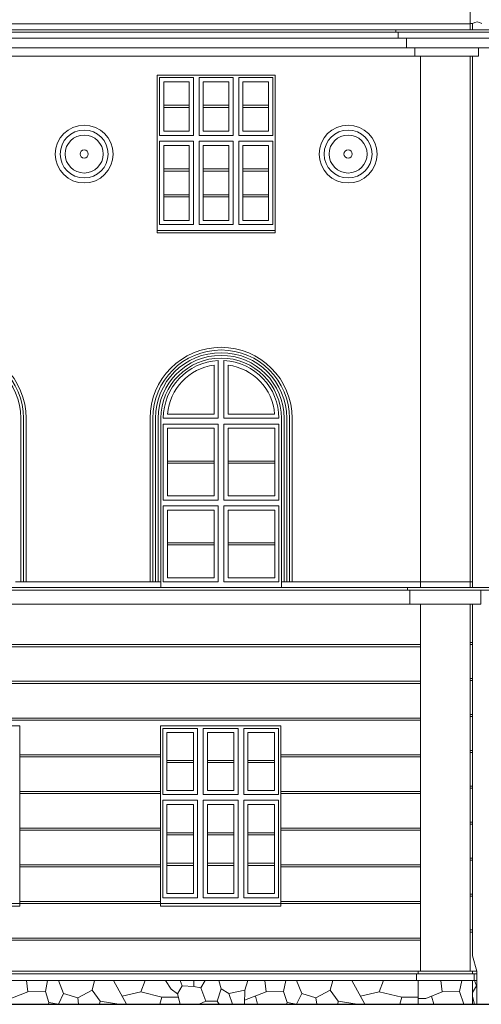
# Model space of a CAD drawing. Extents: x -394022 to -71759, y -12022 to 18278.
# Tile 18 of 91: x -284972 to -279384, y -3992 to 7930. Entities that reach past the tile are written whole.
import ezdxf

# ---------------------------------------------------------------- set-up
doc = ezdxf.new("R2010")
doc.units = 0
doc.header["$MEASUREMENT"] = 0
for name, color, linetype, lineweight in [('INWENT ODWODNIENIE_Nr_Pióra__21', 7, 'Continuous', 13), ('INWENT ODWODNIENIE_Nr_Pióra__5', 7, 'Continuous', 13), ('INWENT TEREN_Nr_Pióra__1', 7, 'Continuous', 25), ('INWENT. DRZWI_Nr_Pióra__21', 7, 'Continuous', 13), ('INWENT. OKNA_Nr_Pióra__21', 7, 'Continuous', 13), ('INWENT.ŚCIANY_Nr_Pióra__21', 7, 'Continuous', 13), ('Istniejące schody_Nr_Pióra__21', 7, 'Continuous', 13)]:
    doc.layers.add(name, color=color, linetype=linetype, lineweight=lineweight)
doc.layers.add('INWENT.ŚCIANY_Nr_Pióra__2', color=7, linetype='Continuous', lineweight=13, true_color=0x7f7f7f)

msp = doc.modelspace()

# ---------------------------------------------------------------- linework, layer by layer
at = {"layer": 'INWENT ODWODNIENIE_Nr_Pióra__21', "linetype": 'Continuous'}
for p, q in [((-279488.7, 7808.2), (-279488.7, 7882.6)), ((-279488.7, 1053.2), (-279488.7, 7488.2)), ((-279488.7, -3405.2), (-279488.7, 853.2)), ((-279438.7, -3591.8), (-279488.7, -3405.2)), ((-279438.7, -3991.8), (-279438.7, -3591.8))]:
    msp.add_line(p, q, dxfattribs=at)
msp.add_arc((-279433.7, 7815.2), 87, 50.76459, 129.23541, dxfattribs=at)
at = {"layer": 'INWENT ODWODNIENIE_Nr_Pióra__5', "linetype": 'Continuous'}
msp.add_line((-279488.7, 7882.6), (-279518.7, 7882.6), dxfattribs=at)
at = {"layer": 'INWENT TEREN_Nr_Pióra__1', "linetype": 'Continuous'}
msp.add_line((-321558.7, -3991.8), (-276368.7, -3991.8), dxfattribs=at)
at = {"layer": 'INWENT. DRZWI_Nr_Pióra__21', "linetype": 'Continuous'}
for p, q in [((-282868.7, 7228.2), (-283278.7, 7228.2)), ((-283278.7, 6528.2), (-283278.7, 7228.2)), ((-282918.7, 7178.2), (-283228.7, 7178.2)), ((-283228.7, 6578.2), (-283228.7, 7178.2)), ((-282918.7, 6578.2), (-282918.7, 7178.2)), ((-282868.7, 6528.2), (-282868.7, 7228.2)), ((-282388.7, 7228.2), (-282798.7, 7228.2)), ((-282798.7, 6528.2), (-282798.7, 7228.2)), ((-282438.7, 7178.2), (-282748.7, 7178.2)), ((-282748.7, 6578.2), (-282748.7, 7178.2)), ((-282438.7, 6578.2), (-282438.7, 7178.2)), ((-282388.7, 6528.2), (-282388.7, 7228.2)), ((-282318.7, 6528.2), (-282318.7, 7228.2)), ((-281908.7, 7228.2), (-282318.7, 7228.2)), ((-282268.7, 6578.2), (-282268.7, 7178.2)), ((-281958.7, 7178.2), (-282268.7, 7178.2)), ((-281958.7, 6578.2), (-281958.7, 7178.2)), ((-281908.7, 6528.2), (-281908.7, 7228.2)), ((-282918.7, 6893.2), (-283228.7, 6893.2)), ((-282918.7, 6867.2), (-283228.7, 6867.2)), ((-282438.7, 6893.2), (-282748.7, 6893.2)), ((-282438.7, 6867.2), (-282748.7, 6867.2)), ((-281958.7, 6893.2), (-282268.7, 6893.2)), ((-281958.7, 6867.2), (-282268.7, 6867.2)), ((-282918.7, 6578.2), (-283228.7, 6578.2)), ((-282438.7, 6578.2), (-282748.7, 6578.2)), ((-281958.7, 6578.2), (-282268.7, 6578.2)), ((-282868.7, 6528.2), (-283278.7, 6528.2)), ((-282868.7, 6458.2), (-283278.7, 6458.2)), ((-283278.7, 6458.2), (-283278.7, 5448.2)), ((-282868.7, 6458.2), (-282868.7, 5448.2)), ((-282388.7, 6528.2), (-282798.7, 6528.2)), ((-282388.7, 6458.2), (-282798.7, 6458.2)), ((-282798.7, 6458.2), (-282798.7, 5448.2)), ((-282388.7, 6458.2), (-282388.7, 5448.2)), ((-281908.7, 6528.2), (-282318.7, 6528.2)), ((-282318.7, 6458.2), (-282318.7, 5448.2)), ((-281908.7, 6458.2), (-282318.7, 6458.2)), ((-281908.7, 6458.2), (-281908.7, 5448.2)), ((-282918.7, 6408.2), (-283228.7, 6408.2)), ((-283228.7, 6408.2), (-283228.7, 5498.2)), ((-282918.7, 6408.2), (-282918.7, 5498.2)), ((-282438.7, 6408.2), (-282748.7, 6408.2)), ((-282748.7, 6408.2), (-282748.7, 5498.2)), ((-282438.7, 6408.2), (-282438.7, 5498.2)), ((-282268.7, 6408.2), (-282268.7, 5498.2)), ((-281958.7, 6408.2), (-282268.7, 6408.2)), ((-281958.7, 6408.2), (-281958.7, 5498.2)), ((-282918.7, 6122.2), (-283228.7, 6122.2)), ((-282918.7, 6096.2), (-283228.7, 6096.2)), ((-282438.7, 6122.2), (-282748.7, 6122.2)), ((-282438.7, 6096.2), (-282748.7, 6096.2)), ((-281958.7, 6122.2), (-282268.7, 6122.2)), ((-281958.7, 6096.2), (-282268.7, 6096.2)), ((-282918.7, 5810.2), (-283228.7, 5810.2)), ((-282918.7, 5784.2), (-283228.7, 5784.2)), ((-282438.7, 5810.2), (-282748.7, 5810.2)), ((-282438.7, 5784.2), (-282748.7, 5784.2)), ((-281958.7, 5810.2), (-282268.7, 5810.2)), ((-281958.7, 5784.2), (-282268.7, 5784.2)), ((-282918.7, 5498.2), (-283228.7, 5498.2)), ((-282438.7, 5498.2), (-282748.7, 5498.2)), ((-281958.7, 5498.2), (-282268.7, 5498.2)), ((-282868.7, 5448.2), (-283278.7, 5448.2)), ((-282388.7, 5448.2), (-282798.7, 5448.2)), ((-281908.7, 5448.2), (-282318.7, 5448.2)), ((-283238.7, -1451.8), (-283238.7, -651.8)), ((-282818.7, -651.8), (-283238.7, -651.8)), ((-283188.7, -1401.8), (-283188.7, -701.8)), ((-282868.7, -701.8), (-283188.7, -701.8)), ((-282868.7, -1401.8), (-282868.7, -701.8)), ((-282818.7, -1451.8), (-282818.7, -651.8)), ((-282748.7, -1451.8), (-282748.7, -651.8)), ((-282328.7, -651.8), (-282748.7, -651.8)), ((-282698.7, -1401.8), (-282698.7, -701.8)), ((-282378.7, -701.8), (-282698.7, -701.8)), ((-282378.7, -1401.8), (-282378.7, -701.8)), ((-282328.7, -1451.8), (-282328.7, -651.8)), ((-281838.7, -651.8), (-282258.7, -651.8)), ((-282258.7, -1451.8), (-282258.7, -651.8)), ((-281888.7, -701.8), (-282208.7, -701.8)), ((-282208.7, -1401.8), (-282208.7, -701.8)), ((-281888.7, -1401.8), (-281888.7, -701.8)), ((-281838.7, -1451.8), (-281838.7, -651.8)), ((-282868.7, -1038.8), (-283188.7, -1038.8)), ((-282868.7, -1064.8), (-283188.7, -1064.8)), ((-282378.7, -1038.8), (-282698.7, -1038.8)), ((-282378.7, -1064.8), (-282698.7, -1064.8)), ((-281888.7, -1038.8), (-282208.7, -1038.8)), ((-281888.7, -1064.8), (-282208.7, -1064.8)), ((-282868.7, -1401.8), (-283188.7, -1401.8)), ((-282378.7, -1401.8), (-282698.7, -1401.8)), ((-281888.7, -1401.8), (-282208.7, -1401.8)), ((-282818.7, -1451.8), (-283238.7, -1451.8)), ((-283238.7, -1521.8), (-283238.7, -2701.8)), ((-282818.7, -1521.8), (-283238.7, -1521.8)), ((-282818.7, -1521.8), (-282818.7, -2701.8)), ((-282328.7, -1451.8), (-282748.7, -1451.8)), ((-282748.7, -1521.8), (-282748.7, -2701.8)), ((-282328.7, -1521.8), (-282748.7, -1521.8)), ((-282328.7, -1521.8), (-282328.7, -2701.8)), ((-281838.7, -1451.8), (-282258.7, -1451.8)), ((-281838.7, -1521.8), (-282258.7, -1521.8)), ((-282258.7, -1521.8), (-282258.7, -2701.8)), ((-281838.7, -1521.8), (-281838.7, -2701.8)), ((-283188.7, -1571.8), (-283188.7, -2651.8)), ((-282868.7, -1571.8), (-283188.7, -1571.8)), ((-282868.7, -1571.8), (-282868.7, -2651.8)), ((-282698.7, -1571.8), (-282698.7, -2651.8)), ((-282378.7, -1571.8), (-282698.7, -1571.8)), ((-282378.7, -1571.8), (-282378.7, -2651.8)), ((-281888.7, -1571.8), (-282208.7, -1571.8)), ((-282208.7, -1571.8), (-282208.7, -2651.8)), ((-281888.7, -1571.8), (-281888.7, -2651.8)), ((-282868.7, -1914.4), (-283188.7, -1914.4)), ((-282868.7, -1940.4), (-283188.7, -1940.4)), ((-282378.7, -1914.4), (-282698.7, -1914.4)), ((-282378.7, -1940.4), (-282698.7, -1940.4)), ((-281888.7, -1914.4), (-282208.7, -1914.4)), ((-281888.7, -1940.4), (-282208.7, -1940.4)), ((-282868.7, -2283.2), (-283188.7, -2283.2)), ((-282868.7, -2309.2), (-283188.7, -2309.2)), ((-282378.7, -2283.2), (-282698.7, -2283.2)), ((-282378.7, -2309.2), (-282698.7, -2309.2)), ((-281888.7, -2283.2), (-282208.7, -2283.2)), ((-281888.7, -2309.2), (-282208.7, -2309.2)), ((-282818.7, -2701.8), (-283238.7, -2701.8)), ((-282868.7, -2651.8), (-283188.7, -2651.8)), ((-282328.7, -2701.8), (-282748.7, -2701.8)), ((-282378.7, -2651.8), (-282698.7, -2651.8)), ((-281838.7, -2701.8), (-282258.7, -2701.8)), ((-281888.7, -2651.8), (-282208.7, -2651.8))]:
    msp.add_line(p, q, dxfattribs=at)
at = {"layer": 'INWENT. OKNA_Nr_Pióra__21', "linetype": 'Continuous'}
for p, q in [((-282618.7, 3153.2), (-282618.7, 3747.6)), ((-282568.7, 3103.2), (-282568.7, 3802.3)), ((-282498.7, 3103.2), (-282498.7, 3802.3)), ((-282448.7, 3153.2), (-282448.7, 3747.6)), ((-283233.7, 3103.2), (-282568.7, 3103.2)), ((-283181.8, 3153.2), (-282618.7, 3153.2)), ((-282498.7, 3103.2), (-281833.7, 3103.2)), ((-282448.7, 3153.2), (-281885.7, 3153.2)), ((-283233.7, 3033.2), (-282568.7, 3033.2)), ((-283233.7, 3033.2), (-283233.7, 2113.2)), ((-283183.7, 2983.2), (-283183.7, 2163.2)), ((-283183.7, 2983.2), (-282618.7, 2983.2)), ((-282618.7, 2163.2), (-282618.7, 2983.2)), ((-282568.7, 2113.2), (-282568.7, 3033.2)), ((-282498.7, 3033.2), (-281833.7, 3033.2)), ((-282498.7, 2113.2), (-282498.7, 3033.2)), ((-282448.7, 2163.2), (-282448.7, 2983.2)), ((-282448.7, 2983.2), (-281883.7, 2983.2)), ((-281883.7, 2983.2), (-281883.7, 2163.2)), ((-281833.7, 3033.2), (-281833.7, 2113.2)), ((-283183.7, 2586.2), (-282618.7, 2586.2)), ((-283183.7, 2560.2), (-282618.7, 2560.2)), ((-282448.7, 2586.2), (-281883.7, 2586.2)), ((-282448.7, 2560.2), (-281883.7, 2560.2)), ((-283183.7, 2163.2), (-282618.7, 2163.2)), ((-282448.7, 2163.2), (-281883.7, 2163.2)), ((-283233.7, 2113.2), (-282568.7, 2113.2)), ((-283233.7, 2043.2), (-282568.7, 2043.2)), ((-283233.7, 2043.2), (-283233.7, 1123.2)), ((-282568.7, 1123.2), (-282568.7, 2043.2)), ((-282498.7, 2113.2), (-281833.7, 2113.2)), ((-282498.7, 1123.2), (-282498.7, 2043.2)), ((-282498.7, 2043.2), (-281833.7, 2043.2)), ((-281833.7, 2043.2), (-281833.7, 1123.2)), ((-283183.7, 1993.2), (-283183.7, 1173.2)), ((-283183.7, 1993.2), (-282618.7, 1993.2)), ((-282618.7, 1173.2), (-282618.7, 1993.2)), ((-282448.7, 1173.2), (-282448.7, 1993.2)), ((-282448.7, 1993.2), (-281883.7, 1993.2)), ((-281883.7, 1993.2), (-281883.7, 1173.2)), ((-283183.7, 1596.2), (-282618.7, 1596.2)), ((-283183.7, 1570.2), (-282618.7, 1570.2)), ((-282448.7, 1596.2), (-281883.7, 1596.2)), ((-282448.7, 1570.2), (-281883.7, 1570.2)), ((-283233.7, 1123.2), (-282568.7, 1123.2)), ((-283183.7, 1173.2), (-282618.7, 1173.2)), ((-282498.7, 1123.2), (-281833.7, 1123.2)), ((-282448.7, 1173.2), (-281883.7, 1173.2))]:
    msp.add_line(p, q, dxfattribs=at)
for radius, start, end in [(700, 92.86598, 180), (650, 97.51405, 175.58827), (700, 0, 87.13402), (650, 4.41173, 82.48595)]:
    msp.add_arc((-282533.7, 3103.2), radius, start, end, dxfattribs=at)
at = {"layer": 'INWENT.ŚCIANY_Nr_Pióra__2', "linetype": 'Continuous'}
for p, q in [((-284888.6, -3701.8), (-284871.2, -3840.7)), ((-284660.3, -3838), (-284635.2, -3701.8)), ((-284503.3, -3701.8), (-284440.2, -3859.8)), ((-284064.8, -3701.8), (-284096, -3819.7)), ((-283834.7, -3701.8), (-283677, -3991.8)), ((-283505.2, -3840.7), (-283451.1, -3702.5)), ((-283207.6, -3701.8), (-283138.8, -3806.6)), ((-283138.8, -3806.6), (-283063.1, -3863.4)), ((-283063.1, -3863.4), (-283006.3, -3768.8)), ((-283006.3, -3768.8), (-283029.5, -3701.8)), ((-282865.7, -3776.9), (-283006.3, -3768.8)), ((-282863.6, -3701.8), (-282865.7, -3776.9)), ((-282865.7, -3776.9), (-282779.2, -3793.1)), ((-282725.4, -3701.8), (-282779.2, -3793.1)), ((-282779.2, -3793.1), (-282718.4, -3952.3)), ((-282532.8, -3803.5), (-282581.4, -3952.3)), ((-282532.8, -3803.5), (-282560.5, -3701.8)), ((-282440.8, -3860.3), (-282532.8, -3803.5)), ((-282209.5, -3701.8), (-282246.1, -3819.8)), ((-282004.9, -3701.8), (-281987.5, -3840.7)), ((-281776.6, -3838), (-281751.5, -3701.8)), ((-281619.7, -3701.8), (-281556.5, -3859.8)), ((-281181.1, -3701.8), (-281212.3, -3819.7)), ((-280951, -3701.8), (-280793.3, -3991.8)), ((-280621.5, -3840.7), (-280567.4, -3702.5)), ((-279874.1, -3701.8), (-279856.8, -3840.7)), ((-279645.9, -3838), (-279620.7, -3701.8)), ((-279488.7, -3848.3), (-279441, -3768.8)), ((-279441, -3768.8), (-279464.2, -3701.8)), ((-279438.7, -3768.9), (-279441, -3768.8)), ((-284871.2, -3840.7), (-285132.5, -3943.5)), ((-284871.2, -3840.7), (-284660.3, -3838)), ((-284660.3, -3838), (-284617, -3970.5)), ((-284440.2, -3859.8), (-284503.3, -3991.8)), ((-284269.1, -3914.4), (-284440.2, -3859.8)), ((-284096, -3819.7), (-284269.1, -3914.4)), ((-284269.1, -3914.4), (-284259.4, -3991.8)), ((-284096, -3819.7), (-283998.7, -3952.2)), ((-283730.4, -3893.6), (-283505.2, -3840.7)), ((-283505.2, -3840.7), (-283251, -3905.6)), ((-283251, -3905.6), (-283273.9, -3991.8)), ((-283251, -3905.6), (-283052.4, -3905.6)), ((-283063.1, -3863.4), (-283030.6, -3991.8)), ((-282246.1, -3819.8), (-282440.8, -3860.3)), ((-282395.3, -3991.8), (-282440.8, -3860.3)), ((-282246.1, -3819.8), (-282251.1, -3991.8)), ((-281987.5, -3840.7), (-282248.8, -3943.5)), ((-282091, -3991.8), (-282118.2, -3892.1)), ((-281987.5, -3840.7), (-281776.6, -3838)), ((-281776.6, -3838), (-281733.4, -3970.5)), ((-281556.5, -3859.8), (-281619.7, -3991.8)), ((-281385.4, -3914.4), (-281556.5, -3859.8)), ((-281212.3, -3819.7), (-281385.4, -3914.4)), ((-281385.4, -3914.4), (-281375.7, -3991.8)), ((-281212.3, -3819.7), (-281115, -3952.2)), ((-280846.7, -3893.6), (-280621.5, -3840.7)), ((-280621.5, -3840.7), (-280347.3, -3905.6)), ((-280347.3, -3905.6), (-280370.2, -3991.8)), ((-280347.3, -3905.6), (-280148.7, -3905.6)), ((-280057, -3919.5), (-280148.7, -3919.5)), ((-279856.8, -3840.7), (-280057, -3919.5)), ((-279960.2, -3991.8), (-279987.4, -3892.1)), ((-279856.8, -3840.7), (-279645.9, -3838)), ((-279645.9, -3838), (-279595.6, -3991.8)), ((-279488.7, -3899.3), (-279465.3, -3991.8)), ((-284617, -3970.5), (-284623.7, -3991.8)), ((-284617, -3970.5), (-284503.2, -3991.8)), ((-284006, -3991.8), (-283998.7, -3952.2)), ((-283998.7, -3952.2), (-283771.4, -3991.8)), ((-282718.4, -3952.3), (-282800.8, -3991.8)), ((-282581.4, -3952.3), (-282718.4, -3952.3)), ((-282581.4, -3952.3), (-282555.5, -3991.8)), ((-281733.4, -3970.5), (-281740, -3991.8)), ((-281733.4, -3970.5), (-281619.5, -3991.8)), ((-281122.3, -3991.8), (-281115, -3952.2)), ((-281115, -3952.2), (-280887.7, -3991.8))]:
    msp.add_line(p, q, dxfattribs=at)
at = {"layer": 'INWENT.ŚCIANY_Nr_Pióra__21', "linetype": 'Continuous'}
for p, q in [((-279518.7, 7808.2), (-279518.7, 8488.2)), ((-287378.7, 7878.2), (-279518.7, 7878.2)), ((-267013.7, 7808.2), (-306738.7, 7808.2)), ((-267013.7, 7778.2), (-306738.7, 7778.2)), ((-280418.7, 7778.2), (-280418.7, 7808.2)), ((-279218.7, 7808.2), (-280388.7, 7808.2)), ((-280388.7, 7708.2), (-280388.7, 7778.2)), ((-267043.7, 7708.2), (-306738.7, 7708.2)), ((-280388.7, 7708.2), (-279218.7, 7708.2)), ((-280288.7, 7588.2), (-280288.7, 7708.2)), ((-267143.7, 7588.2), (-306738.7, 7588.2)), ((-280288.7, 7588.2), (-279318.7, 7588.2)), ((-280188.7, 7488.2), (-280188.7, 7588.2)), ((-279418.7, 7488.2), (-279418.7, 7588.2)), ((-279418.7, 7488.2), (-295298.7, 7488.2)), ((-280188.7, 7488.2), (-279418.7, 7488.2)), ((-280118.7, 1053.2), (-280118.7, 7488.2)), ((-279518.7, 7488.2), (-279518.7, 1053.2)), ((-283308.7, 5348.2), (-283308.7, 7258.2)), ((-281878.7, 7258.2), (-283308.7, 7258.2)), ((-281878.7, 5348.2), (-281878.7, 7258.2)), ((-283308.7, 5378.2), (-281878.7, 5378.2)), ((-283308.7, 5348.2), (-281878.7, 5348.2)), ((-284958.7, 3103.2), (-284958.7, 1123.2)), ((-284926.2, 3103.2), (-284926.2, 1123.2)), ((-284893.7, 3103.2), (-284893.7, 1123.2)), ((-283393.7, 3103.2), (-283393.7, 1123.2)), ((-283361.2, 3103.2), (-283361.2, 1123.2)), ((-283328.7, 3103.2), (-283328.7, 1123.2)), ((-283296.2, 3103.2), (-283296.2, 1123.2)), ((-283263.7, 3103.2), (-283263.7, 1053.2)), ((-281803.7, 3103.2), (-281803.7, 1053.2)), ((-281771.2, 3103.2), (-281771.2, 1123.2)), ((-281738.7, 3103.2), (-281738.7, 1123.2)), ((-281706.2, 3103.2), (-281706.2, 1123.2)), ((-281673.7, 3103.2), (-281673.7, 1123.2)), ((-283263.7, 1123.2), (-285023.7, 1123.2)), ((-279488.7, 1123.2), (-281803.7, 1123.2)), ((-267213.7, 1053.2), (-306798.7, 1053.2)), ((-306798.7, 1023.2), (-267183.7, 1023.2)), ((-280278.7, 1053.2), (-280278.7, 1023.2)), ((-280248.7, 853.2), (-280248.7, 1023.2)), ((-279388.7, 853.2), (-279388.7, 1023.2)), ((-295358.7, 853.2), (-279388.7, 853.2)), ((-280118.7, -3591.8), (-280118.7, 853.2)), ((-279518.7, 853.2), (-279518.7, -3591.8)), ((-280118.7, 363.2), (-294628.7, 363.2)), ((-279488.7, 388.2), (-279518.7, 388.2)), ((-279488.7, 363.2), (-279518.7, 363.2)), ((-280118.7, 338.2), (-294628.7, 338.2)), ((-280118.7, -81.1), (-294628.7, -81.1)), ((-280118.7, -106.1), (-294628.7, -106.1)), ((-279488.7, -46.8), (-279518.7, -46.8)), ((-279488.7, -71.8), (-279518.7, -71.8)), ((-280118.7, -525.4), (-294628.7, -525.4)), ((-280118.7, -550.4), (-294628.7, -550.4)), ((-279488.7, -481.8), (-279518.7, -481.8)), ((-279488.7, -506.8), (-279518.7, -506.8)), ((-284968.7, -621.8), (-286428.7, -621.8)), ((-284968.7, -2801.8), (-284968.7, -621.8)), ((-281808.7, -621.8), (-283268.7, -621.8)), ((-283268.7, -2801.8), (-283268.7, -621.8)), ((-281808.7, -2801.8), (-281808.7, -621.8)), ((-279488.7, -916.8), (-279518.7, -916.8)), ((-279488.7, -941.8), (-279518.7, -941.8)), ((-283268.7, -969.7), (-284968.7, -969.7)), ((-283268.7, -994.7), (-284968.7, -994.7)), ((-280118.7, -969.7), (-281808.7, -969.7)), ((-280118.7, -994.7), (-281808.7, -994.7)), ((-283268.7, -1414), (-284968.7, -1414)), ((-280118.7, -1414), (-281808.7, -1414)), ((-279488.7, -1351.8), (-279518.7, -1351.8)), ((-279488.7, -1376.8), (-279518.7, -1376.8)), ((-283268.7, -1439), (-284968.7, -1439)), ((-280118.7, -1439), (-281808.7, -1439)), ((-279488.7, -1786.8), (-279518.7, -1786.8)), ((-283268.7, -1858.2), (-284968.7, -1858.2)), ((-283268.7, -1883.2), (-284968.7, -1883.2)), ((-280118.7, -1858.2), (-281808.7, -1858.2)), ((-280118.7, -1883.2), (-281808.7, -1883.2)), ((-279488.7, -1811.8), (-279518.7, -1811.8)), ((-279488.7, -2221.8), (-279518.7, -2221.8)), ((-279488.7, -2246.8), (-279518.7, -2246.8)), ((-283268.7, -2302.5), (-284968.7, -2302.5)), ((-283268.7, -2327.5), (-284968.7, -2327.5)), ((-280118.7, -2302.5), (-281808.7, -2302.5)), ((-280118.7, -2327.5), (-281808.7, -2327.5)), ((-279488.7, -2656.8), (-279518.7, -2656.8)), ((-279488.7, -2681.8), (-279518.7, -2681.8)), ((-286428.7, -2771.8), (-284968.7, -2771.8)), ((-286428.7, -2801.8), (-284968.7, -2801.8)), ((-283268.7, -2746.8), (-284968.7, -2746.8)), ((-283268.7, -2771.8), (-284968.7, -2771.8)), ((-283268.7, -2771.8), (-281808.7, -2771.8)), ((-283268.7, -2801.8), (-281808.7, -2801.8)), ((-280118.7, -2746.8), (-281808.7, -2746.8)), ((-280118.7, -2771.8), (-281808.7, -2771.8)), ((-279488.7, -3091.8), (-279518.7, -3091.8)), ((-280118.7, -3191.1), (-294628.7, -3191.1)), ((-280118.7, -3216.1), (-294628.7, -3216.1)), ((-279488.7, -3116.8), (-279518.7, -3116.8)), ((-279438.7, -3591.8), (-295303.7, -3591.8)), ((-279438.7, -3621.8), (-295303.7, -3621.8)), ((-280148.7, -3621.8), (-280168.7, -3621.8)), ((-280168.7, -3621.8), (-280168.7, -3701.8)), ((-280118.7, -3591.8), (-280148.7, -3591.8)), ((-280148.7, -3591.8), (-280148.7, -3621.8)), ((-279518.7, -3591.8), (-279488.7, -3591.8)), ((-279488.7, -3591.8), (-279488.7, -3621.8)), ((-279488.7, -3621.8), (-279468.7, -3621.8)), ((-279468.7, -3621.8), (-279468.7, -3701.8)), ((-279438.7, -3701.8), (-295303.7, -3701.8)), ((-280168.7, -3701.8), (-280148.7, -3701.8)), ((-280148.7, -3701.8), (-280148.7, -3991.8)), ((-279468.7, -3701.8), (-279488.7, -3701.8)), ((-279488.7, -3701.8), (-279488.7, -3991.8))]:
    msp.add_line(p, q, dxfattribs=at)
for centre, radius in [((-285753.7, 3103.2), 860), ((-282533.7, 3103.2), 860), ((-285753.7, 3103.2), 827.5), ((-285753.7, 3103.2), 795), ((-282533.7, 3103.2), 827.5), ((-282533.7, 3103.2), 795), ((-282533.7, 3103.2), 762.5), ((-282533.7, 3103.2), 730)]:
    msp.add_arc(centre, radius, 0, 180, dxfattribs=at)
at = {"layer": 'Istniejące schody_Nr_Pióra__21', "linetype": 'Continuous'}
for centre, radius in [((-284191.2, 6303.2), 350), ((-284191.2, 6303.2), 290), ((-280996.2, 6303.2), 350), ((-280996.2, 6303.2), 290), ((-284191.2, 6303.2), 230), ((-280996.2, 6303.2), 230), ((-284191.2, 6303.2), 50), ((-280996.2, 6303.2), 50)]:
    msp.add_circle(centre, radius, dxfattribs=at)

doc.saveas('drawing.dxf')
